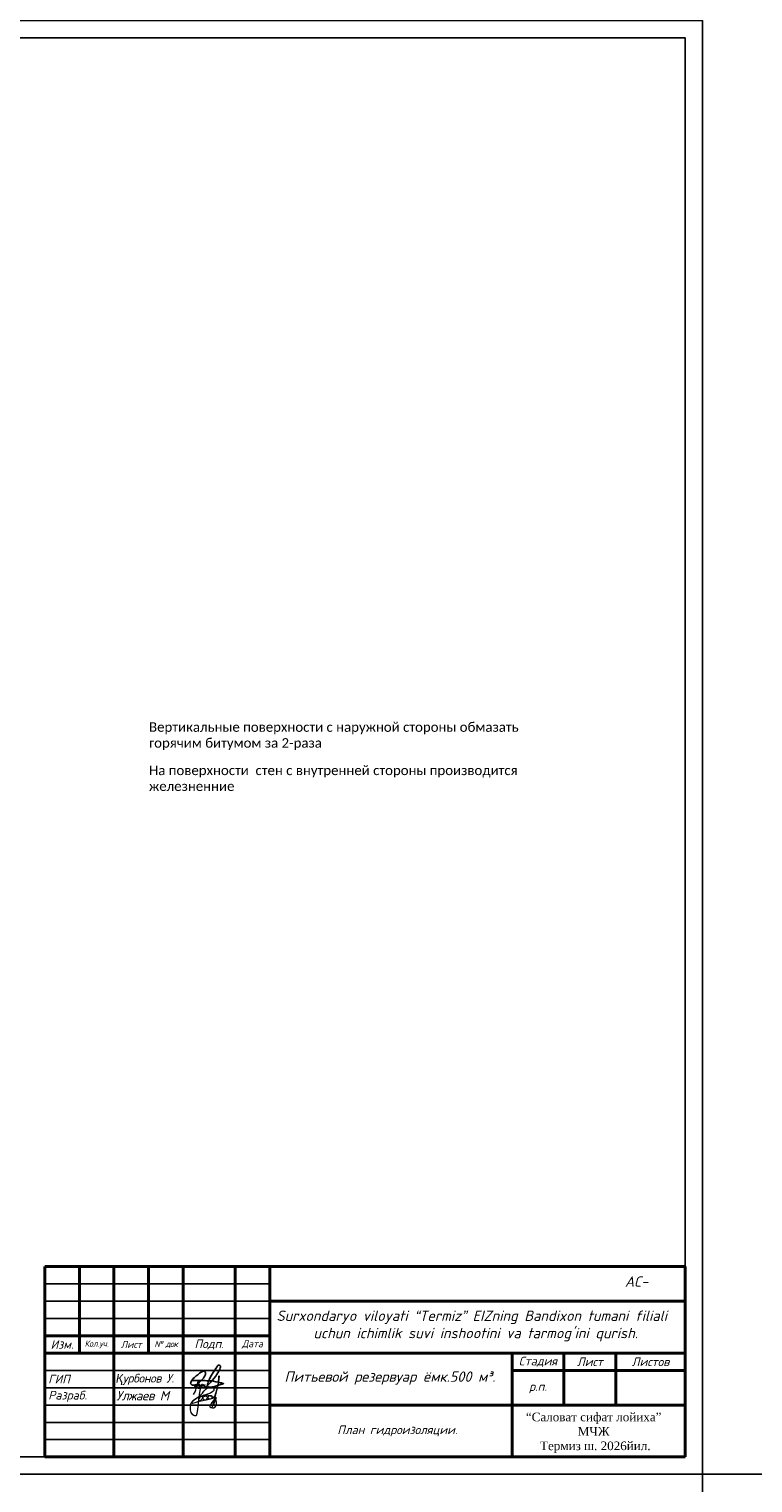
# Model space of a CAD drawing. Header units: millimetres. Extents: x -3143211 to -2549809, y 1060331 to 1394375.
# Tile 84 of 151: x -3076750 to -3055836, y 1118555 to 1160555. Entities that reach past the tile are written whole.
import ezdxf

# ---------------------------------------------------------------- set-up
doc = ezdxf.new("R2010")
doc.units = ezdxf.units.MM
doc.layers.add('(002) Рамка', color=7, linetype='Continuous')
doc.layers.add('Рамка', color=7, linetype='Continuous')
doc.styles.add('Arial', font='arial.ttf')
doc.styles.get("Standard").update_dxf_attribs({"font": 'isocpeui.ttf'})
doc.styles.add('V@ler@Live', font='isocpeui.ttf')

msp = doc.modelspace()

# ---------------------------------------------------------------- linework, layer by layer
at = {"color": 0}
for p, q in [((-3057296.73173, 1118804.62022), (-3057296.73173, 1160804.62022)), ((-2997896.73173, 1118804.62022), (-3057296.73173, 1118804.62022)), ((-3057296.73173, 1076804.62022), (-3057296.73173, 1118804.62022)), ((-3057296.73173, 1118804.62022), (-2997896.73173, 1118804.62022))]:
    msp.add_line(p, q, dxfattribs=at)
at = {"color": 0, "lineweight": 40, "ltscale": 100}
for p, q in [((-3076296.73173, 1124804.62022), (-3057796.73173, 1124804.62022)), ((-3076296.73173, 1124804.62022), (-3076296.73173, 1119304.62022)), ((-3075296.73173, 1124804.62022), (-3075296.73173, 1122304.62022)), ((-3074296.73173, 1124804.62022), (-3074296.73173, 1119304.62022)), ((-3073296.73173, 1124804.62022), (-3073296.73173, 1122304.62022)), ((-3072296.73173, 1124804.62022), (-3072296.73173, 1119304.62022)), ((-3070796.73173, 1124804.62022), (-3070796.73173, 1119304.62022)), ((-3069796.73173, 1124804.62022), (-3069796.73173, 1119304.62022)), ((-3057796.73173, 1124804.62022), (-3057796.73173, 1119304.62022)), ((-3069796.73173, 1123804.62022), (-3057796.73173, 1123804.62022)), ((-3076296.73173, 1122804.62022), (-3069796.73173, 1122804.62022)), ((-3076296.73173, 1122304.62022), (-3057796.73173, 1122304.62022)), ((-3062796.73173, 1122304.62022), (-3062796.73173, 1119304.62022)), ((-3061296.73173, 1122304.62022), (-3061296.73173, 1120804.62022)), ((-3059796.73173, 1122304.62022), (-3059796.73173, 1120804.62022)), ((-3062796.73173, 1121804.62022), (-3057796.73173, 1121804.62022)), ((-3069796.73173, 1120804.62022), (-3057796.73173, 1120804.62022)), ((-3076296.73173, 1119304.62022), (-3057796.73173, 1119304.62022))]:
    msp.add_line(p, q, dxfattribs=at)
at = {"color": 0, "ltscale": 100}
for p, q in [((-3076296.73173, 1124304.62022), (-3069796.73173, 1124304.62022)), ((-3076296.73173, 1123804.62022), (-3069796.73173, 1123804.62022)), ((-3076296.73173, 1123304.62022), (-3069796.73173, 1123304.62022)), ((-3076296.73173, 1121804.62022), (-3069796.73173, 1121804.62022)), ((-3076296.73173, 1121304.62022), (-3069796.73173, 1121304.62022)), ((-3076296.73173, 1120804.62022), (-3069796.73173, 1120804.62022)), ((-3076296.73173, 1120304.62022), (-3069796.73173, 1120304.62022)), ((-3076296.73173, 1119804.62022), (-3069796.73173, 1119804.62022))]:
    msp.add_line(p, q, dxfattribs=at)
at = {"color": 0}
for points in [[(-3116696.73173, 1118804.62022), (-3057296.73173, 1118804.62022), (-3057296.73173, 1160804.62022), (-3116696.73173, 1160804.62022)], [(-3114696.73173, 1119304.62022), (-3057796.73173, 1119304.62022), (-3057796.73173, 1160304.62022), (-3114696.73173, 1160304.62022)], [(-3116696.73173, 1076804.62022), (-3057296.73173, 1076804.62022), (-3057296.73173, 1118804.62022), (-3116696.73173, 1118804.62022)]]:
    msp.add_lwpolyline(points, close=True, dxfattribs=at)
at = {"color": 0, "ltscale": 100}
msp.add_lwpolyline([(-3072049.4322, 1121510.93729), (-3072065.166, 1121487.1682), (-3072078.25145, 1121455.91784), (-3072080.97758, 1121428.58192), (-3072069.12394, 1121405.35617), (-3072047.23408, 1121388.64364), (-3072026.29332, 1121381.76073), (-3072001.96004, 1121380.53203), (-3071980.79714, 1121381.48889), (-3071947.90177, 1121387.80638), (-3071916.68247, 1121400.90892), (-3071880.03109, 1121424.02593), (-3071835.26188, 1121456.41801), (-3071805.07245, 1121484.74342), (-3071729.81091, 1121563.72835), (-3071710.9299, 1121585.4753), (-3071686.53603, 1121620.34654), (-3071667.10979, 1121652.22757), (-3071652.83292, 1121686.37028), (-3071647.72394, 1121705.96429), (-3071648.67304, 1121727.70037), (-3071649.88465, 1121740.03089), (-3071652.2675, 1121747.33786), (-3071656.9928, 1121753.64448), (-3071666.78669, 1121763.98516), (-3071675.44975, 1121770.15042), (-3071687.64668, 1121777.47914), (-3071698.9349, 1121780.03441), (-3071721.16805, 1121780.03441), (-3071736.73732, 1121774.27146), (-3071774.45896, 1121752.85072), (-3071824.29676, 1121720.90444), (-3071878.45599, 1121681.58595), (-3071923.77042, 1121643.83325), (-3071972.43699, 1121600.69817), (-3072004.38327, 1121570.06759), (-3072049.4322, 1121510.93729), (-3071785.90873, 1121513.66687), (-3071729.73014, 1121510.86151), (-3071661.55655, 1121508.87166), (-3071611.76664, 1121507.4184), (-3071545.54433, 1121505.03333), (-3071474.68499, 1121500.90141), (-3071416.72937, 1121491.19139), (-3071356.53225, 1121478.09973), (-3071286.92492, 1121466.31288), (-3071221.25534, 1121449.50248), (-3071190.137, 1121443.5112), (-3071171.47812, 1121438.43329), (-3071142.68205, 1121429.65839), (-3071135.10945, 1121425.82005), (-3071131.49479, 1121424.0368), (-3071129.51582, 1121420.89437), (-3071130.94957, 1121418.45871), (-3071139.00681, 1121413.64176), (-3071235.51202, 1121384.45735), (-3071300.99986, 1121366.86407), (-3071364.77124, 1121348.05295), (-3071439.16445, 1121327.76305), (-3071467.61723, 1121322.06535), (-3071486.55404, 1121318.27323), (-3071528.96539, 1121317.5746), (-3071552.99577, 1121319.96677), (-3071565.93986, 1121325.82757), (-3071579.22725, 1121335.82029), (-3071585.64882, 1121344.61694), (-3071593.05987, 1121361.17724), (-3071594.97826, 1121384.48997), (-3071594.67535, 1121398.79947), (-3071587.52682, 1121424.99367), (-3071576.2184, 1121464.89933), (-3071548.43201, 1121535.55517), (-3071518.30317, 1121597.89281), (-3071480.41998, 1121664.22101), (-3071431.20818, 1121743.54302), (-3071386.56013, 1121807.27246), (-3071349.72701, 1121862.21614), (-3071328.36218, 1121900.49077), (-3071306.87066, 1121938.99237), (-3071297.44578, 1121950.83497), (-3071282.48233, 1121957.46779), (-3071268.10448, 1121958.8161), (-3071253.20161, 1121956.81538), (-3071235.14853, 1121947.68166), (-3071225.92006, 1121935.64472), (-3071221.3563, 1121919.7042), (-3071222.08327, 1121898.55529), (-3071225.94025, 1121875.44916), (-3071237.51118, 1121837.84868), (-3071254.494, 1121799.65016), (-3071273.7385, 1121766.26859), (-3071293.10975, 1121732.66715), (-3071311.17743, 1121705.80119), (-3071333.33293, 1121672.85679), (-3071357.48135, 1121642.65891), (-3071412.51669, 1121575.18596), (-3071460.67064, 1121518.0815), (-3071474.68499, 1121500.90141), (-3071511.43734, 1121460.4847), (-3071547.2204, 1121417.90416), (-3071610.85043, 1121346.07398), (-3071651.01449, 1121300.73388), (-3071655.84176, 1121302.86279), (-3071656.28602, 1121319.35785), (-3071662.30371, 1121328.70904), (-3071671.7947, 1121332.98232), (-3071686.25332, 1121337.41869), (-3071695.82509, 1121344.6713), (-3071691.86714, 1121354.63141), (-3071685.10229, 1121366.30952), (-3071670.92638, 1121381.42365), (-3071720.01702, 1121360.25299), (-3071729.14452, 1121367.67958), (-3071732.35531, 1121371.24608), (-3071707.47679, 1121391.39463), (-3071707.86047, 1121394.45008), (-3071709.79906, 1121395.0155), (-3071742.08862, 1121363.9391), (-3071752.04406, 1121358.99167), (-3071761.05041, 1121356.01234), (-3071767.51236, 1121355.15333), (-3071775.06477, 1121355.67526), (-3071781.34498, 1121357.75209), (-3071784.87885, 1121361.39471), (-3071785.48466, 1121364.00434), (-3071748.20728, 1121394.24348), (-3071748.28805, 1121397.98396), (-3071751.57961, 1121399.13654), (-3071792.12836, 1121360.0029), (-3071800.62986, 1121354.71839), (-3071813.95764, 1121350.34726), (-3071832.09149, 1121348.91196), (-3071843.13739, 1121351.6412), (-3071850.26573, 1121357.66511), (-3071852.2245, 1121367.96229), (-3071845.6212, 1121381.0757), (-3071835.76672, 1121398.11444), (-3071829.50671, 1121403.34458), (-3071825.38721, 1121404.13834), (-3071823.40824, 1121402.94226), (-3071823.61018, 1121401.14814), (-3071885.48336, 1121374.88869), (-3071906.92896, 1121366.99455), (-3071928.47553, 1121360.99239), (-3071943.76209, 1121355.07722), (-3071951.94913, 1121351.90922), (-3071955.61573, 1121348.59663), (-3071957.57451, 1121343.6057), (-3071957.45334, 1121334.49373), (-3071954.86856, 1121328.52419), (-3071949.57784, 1121323.70724), (-3071943.17647, 1121319.89065), (-3071936.09772, 1121315.6702), (-3071928.8794, 1121315.7696), (-3071920.82216, 1121317.80294), (-3071915.08718, 1121321.98923), (-3071908.95211, 1121326.46757), (-3071904.12205, 1121333.67822), (-3071899.1011, 1121341.17386), (-3071894.32816, 1121350.56473), (-3071891.17796, 1121359.00254), (-3071888.21806, 1121366.93062), (-3071886.41546, 1121371.7589), (-3071886.41149, 1121374.54705), (-3071884.17078, 1121383.47874), (-3071881.2629, 1121399.85419), (-3071876.05295, 1121425.04804), (-3071870.35836, 1121453.44956), (-3071859.13072, 1121490.56073), (-3071851.05034, 1121512.99213)], dxfattribs=at)
at = {"lineweight": 18, "elevation": 0}
msp.add_lwpolyline([(-3071998.39511, 1121110.93451), (-3071952.47911, 1121189.15458), (-3071927.27606, 1121245.79636), (-3071920.11145, 1121281.23472), (-3071918.47159, 1121315.88492), (-3071920.26762, 1121326.27517), (-3071925.44098, 1121333.00337), (-3071932.68369, 1121336.62698), (-3071921.82939, 1121326.27517), (-3071914.05959, 1121319.55659), (-3071895.41598, 1121305.59078), (-3071865.41049, 1121292.13439), (-3071844.69753, 1121289.02981), (-3071811.56851, 1121288.52039), (-3071796.04843, 1121292.65343), (-3071774.82789, 1121299.38162), (-3071764.98875, 1121308.17633), (-3071759.28829, 1121315.93298), (-3071758.78072, 1121324.20866), (-3071763.4465, 1121330.93685), (-3071770.68921, 1121330.93685), (-3071776.37014, 1121327.83227), (-3071781.03593, 1121323.17059), (-3071791.38264, 1121308.69536), (-3071798.11777, 1121294.71994), (-3071805.36048, 1121269.37387), (-3071815.70719, 1121221.78632), (-3071852.36972, 1120970.14224), (-3071868.26072, 1120821.824), (-3071893.44424, 1120615.22999), (-3071911.99025, 1120520.96799), (-3071925.24576, 1120497.13096), (-3071945.11927, 1120489.18208), (-3071959.68277, 1120489.18208), (-3071984.86629, 1120499.78379), (-3072016.66781, 1120522.2944), (-3072065.68783, 1120584.53981), (-3072085.56134, 1120665.31659), (-3072086.88884, 1120764.63435), (-3072072.32535, 1120837.47186), (-3072044.48682, 1120893.0948), (-3072014.0128, 1120926.19752), (-3071908.00774, 1120999.03503), (-3071827.1862, 1121059.95402), (-3071738.39963, 1121147.35327), (-3071701.30762, 1121202.97621), (-3071637.70458, 1121273.16089), (-3071599.28507, 1121304.9468), (-3071560.84603, 1121318.19173), (-3071522.42652, 1121326.131), (-3071495.93501, 1121326.131), (-3071466.76898, 1121318.19173), (-3071425.69446, 1121300.97716), (-3071411.13096, 1121277.14013), (-3071411.13096, 1121251.97669), (-3071415.09395, 1121226.81324), (-3071437.62247, 1121197.68016), (-3071510.49851, 1121148.67968), (-3071650.9601, 1121095.70957), (-3071798.03968, 1121050.67873), (-3071876.20622, 1121022.87206), (-3071931.86376, 1120984.47329), (-3072016.66781, 1120926.19752), (-3072040.52383, 1120893.0948), (-3072048.05936, 1120876.18781), (-3072049.09403, 1120867.33543), (-3072045.9705, 1120860.04976), (-3072039.72342, 1120856.39731), (-3072030.86038, 1120855.35925), (-3071949.57031, 1120876.70684), (-3071892.25339, 1120896.49735), (-3071829.2165, 1120922.01643), (-3071787.36109, 1120945.88229), (-3071739.3367, 1120993.88315), (-3071724.67559, 1121025.87091), (-3071725.72978, 1121041.41304), (-3071732.543, 1121046.13239), (-3071748.80492, 1121051.37077), (-3071766.12103, 1121050.32309), (-3071782.91005, 1121046.13239), (-3071793.92052, 1121038.78904), (-3071809.65534, 1121027.78364), (-3071822.2471, 1121013.63521), (-3071843.74095, 1120981.65706), (-3071850.57369, 1120961.732), (-3071854.24384, 1120941.81654), (-3071849.51949, 1120923.46779), (-3071837.98192, 1120916.12445), (-3071821.72001, 1120913.51007), (-3071729.39994, 1120931.33017), (-3071639.71536, 1120955.96497), (-3071614.53184, 1120970.64205), (-3071599.32411, 1121002.62019), (-3071598.79702, 1121017.29727), (-3071599.32411, 1121031.97435), (-3071608.77282, 1121043.50839), (-3071618.72909, 1121051.89941), (-3071631.32085, 1121058.18547), (-3071654.92309, 1121058.71411), (-3071679.57951, 1121053.47573), (-3071695.84143, 1121047.18006), (-3071707.9061, 1121040.89401), (-3071719.44366, 1121027.26461), (-3071726.78398, 1121012.58753), (-3071727.83817, 1120994.75782), (-3071716.80818, 1120974.84236), (-3071697.4032, 1120960.68432), (-3071673.80097, 1120958.58897), (-3071629.23199, 1120962.77967), (-3071597.76235, 1120966.97999), (-3071541.63628, 1120977.98539), (-3071487.05245, 1120993.71975), (-3071467.62795, 1121005.78245), (-3071458.72587, 1121020.45952), (-3071457.67168, 1121047.71832), (-3071461.86893, 1121060.30004), (-3071475.49536, 1121071.30545), (-3071492.81148, 1121074.97712), (-3071520.08386, 1121073.92944), (-3071543.159, 1121068.16242), (-3071568.34252, 1121051.90902), (-3071582.49605, 1121030.93628), (-3071584.07735, 1121016.78785), (-3071578.2988, 1121003.15845), (-3071565.72656, 1120995.29607), (-3071539.48884, 1120985.33835), (-3071510.65469, 1120986.90506), (-3071436.15831, 1121004.20613), (-3071401.77987, 1121012.5587), (-3071351.93992, 1121143.16256), (-3071316.89773, 1121273.76642), (-3071280.52804, 1121450.14123), (-3071267.05778, 1121634.6091), (-3071261.66968, 1121650.76637), (-3071260.32265, 1121633.26346), (-3071287.26317, 1121403.02465), (-3071399.08582, 1120946.58395), (-3071446.23172, 1120785.01117), (-3071459.70197, 1120752.69661), (-3071473.17223, 1120732.50242), (-3071485.29546, 1120728.45589), (-3071494.74416, 1120728.45589), (-3071512.2555, 1120733.84806), (-3071518.99063, 1120743.26753), (-3071521.68468, 1120756.73353), (-3071521.68468, 1120776.92772), (-3071502.82632, 1120815.98009), (-3071483.94844, 1120836.17428), (-3071342.51074, 1121017.94125), (-3071413.9031, 1120840.2112), (-3071439.49659, 1120795.78589), (-3071455.6609, 1120770.19953), (-3071467.78413, 1120732.50242), (-3071447.57874, 1120723.07333), (-3071412.55608, 1120724.41897), (-3071372.14531, 1120750.00533), (-3071338.46966, 1120798.47717), (-3071331.73454, 1120834.82864), (-3071331.73454, 1120877.91792), (-3071346.55182, 1120949.27523), (-3071403.1269, 1121007.16653), (-3071473.17223, 1121055.63837), (-3071574.21868, 1121081.22473), (-3071721.064, 1121089.29856)], dxfattribs=at)

# ---------------------------------------------------------------- texts
at = {"layer": '(002) Рамка', "insert": (-3069699.28716, 1123534.63865), "char_height": 300, "width": 11750.9206449, "attachment_point": 1}
msp.add_mtext('\\pi96.71032;Surxondaryo viloyati “Termiz” EIZning Bandixon tumani filiali \\P\\pi1164.55123;uchun ichimlik suvi inshootini va tarmog’ini qurish.', dxfattribs=at)
at = {"color": 0, "lineweight": 35, "char_height": 300, "width": 11240.9825546, "attachment_point": 1}
for s, insert in [('{\\fCalibri|b0|i0|c204|p34;\\H0.9167x;Вертикальные поверхности с наружной стороны обмазать горячим битумом за 2-раза}', (-3073283.39829, 1140528.83726)), ('{\\fCalibri|b0|i0|c204|p34;\\H0.9167x;На поверхности  стен с внутренней стороны производится железненние}', (-3073283.39829, 1139277.75841))]:
    msp.add_mtext(s, dxfattribs=dict(at, insert=insert))
at = {"char_height": 300}
for s, insert, width, attachment_point in [('АС-', (-3059537.09718, 1124521.031), 3755.5448795, 1), ('\\pt184.701;{\\C0;Питьевой резервуар ёмк.500 м³.}', (-3066326.11925, 1121775.10852), 6815.5670785, 2)]:
    msp.add_mtext(s, dxfattribs=dict(at, insert=insert, width=width, attachment_point=attachment_point))
at = {"color": 0, "ltscale": 100, "style": 'V@ler@Live'}
for s, insert, char_height, width, attachment_point in [('Изм.', (-3075796.73173, 1122554.62022), 250, 700, 5), ('Лист', (-3073796.73173, 1122554.62022), 200, 700, 5), ('{\\T0.9;№ док}', (-3072796.73173, 1122554.62022), 180, 700, 5), ('Подп.', (-3071546.73173, 1122554.62022), 250, 1200, 5), ('Дата', (-3070296.73173, 1122554.62022), 200, 700, 5), ('{\\W0.9;Кол.уч.}', (-3074796.73173, 1122554.62022), 180, 700, 5), ('Стадия', (-3062046.73173, 1122054.62022), 250, 1200, 5), ('Лист', (-3060546.73173, 1122054.62022), 250, 1200, 5), ('Листов', (-3058796.73173, 1122054.62022), 250, 1700, 5), ('ГИП', (-3076196.73173, 1121554.62022), 250, 1800, 4), ('р.п.', (-3062046.73173, 1121304.62022), 250, 1200, 5), ('Разраб.', (-3076196.73173, 1121054.62022), 250, 1800, 4)]:
    msp.add_mtext(s, dxfattribs=dict(at, insert=insert, char_height=char_height, width=width, attachment_point=attachment_point))
at = {"color": 0, "attachment_point": 1, "style": 'V@ler@Live'}
for s, insert, char_height, width in [('{\\fArial|b0|i1|c204|p34;\\T0.95;Қ\\fISOCPEUR|b0|i1|c204|p34;урбонов У.}', (-3074239.79471, 1121704.61698), 250.001, 2020.6836245), ('{\\T0.95;Улжаев М}', (-3074229.75051, 1121209.63459), 270.001013, 1950.389136)]:
    msp.add_mtext(s, dxfattribs=dict(at, insert=insert, char_height=char_height, width=width))
at = {"color": 0, "lineweight": 20, "insert": (-3067844.04758, 1120213.98465), "char_height": 250, "width": 3872.4341302, "attachment_point": 1}
msp.add_mtext('{\\C256;План гидроизоляции.}', dxfattribs=at)
at = {"layer": 'Рамка', "color": 7, "linetype": 'Continuous', "lineweight": 9, "insert": (-3060437.68142, 1120002.33084), "char_height": 250, "width": 4603.8764225, "attachment_point": 5, "style": 'Arial'}
msp.add_mtext('{\\fTimes New Roman|b0|i0|c204|p18;\\C256;“Саловат сифат лойиха” MЧЖ\\P \\C7;Термиз ш. 2026йил.}', dxfattribs=at)

doc.saveas('drawing.dxf')
